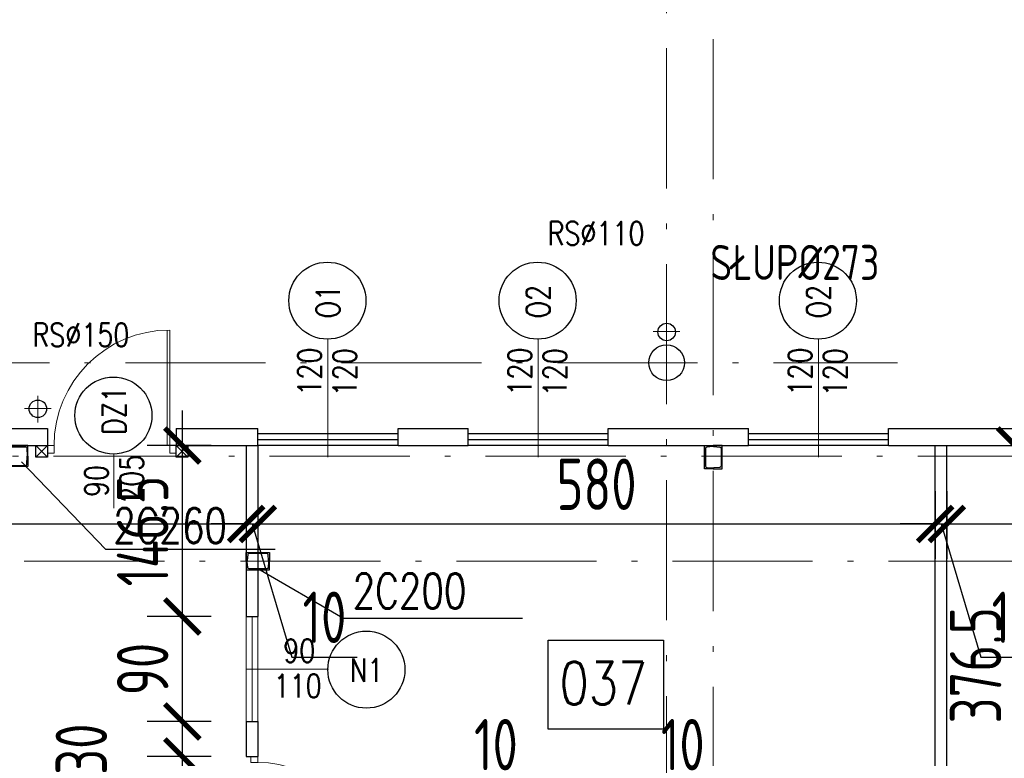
# Model space of a CAD drawing. Extents: x 153948 to 285449, y -89387 to -60195.
# Tile 59 of 108: x 254166 to 255010, y -75099 to -74466. Entities that reach past the tile are written whole.
import ezdxf
from ezdxf.enums import TextEntityAlignment as Align

# ---------------------------------------------------------------- set-up
doc = ezdxf.new("R2010")
doc.units = 0
doc.header["$LTSCALE"] = 100
doc.header["$MEASUREMENT"] = 0
doc.header["$PDMODE"] = 1
doc.linetypes.add('ACAD_ISO10W100', pattern=[18.5, 12, -3, 0.5, -3])
doc.layers.get('0').update_dxf_attribs({"linetype": 'CONTINUOUS'})
doc.layers.get('DEFPOINTS').update_dxf_attribs({"linetype": 'CONTINUOUS'})
for name, color, linetype in [('1', 2, 'CONTINUOUS'), ('DRZWI', 5, 'CONTINUOUS'), ('K-STA', 2, 'CONTINUOUS'), ('OKNA', 5, 'CONTINUOUS'), ('OPIS-POM', 2, 'CONTINUOUS'), ('R-----OP', 2, 'CONTINUOUS'), ('RYNNY', 2, 'CONTINUOUS'), ('SCIANY-GK', 11, 'CONTINUOUS'), ('TEXT', 11, 'CONTINUOUS'), ('WYMIARY', 1, 'CONTINUOUS')]:
    doc.layers.add(name, color=color, linetype=linetype)
for name, color, linetype, lineweight in [('ALUMINIUM', 5, 'CONTINUOUS', 13), ('OSIE', 8, 'ACAD_ISO10W100', 15), ('PANELE', 3, 'CONTINUOUS', 25)]:
    doc.layers.add(name, color=color, linetype=linetype, lineweight=lineweight)
doc.styles.add('DYBY-NORMALNY-0-8-N', font='ROMANS.SHX', dxfattribs={"width": 0.8})
doc.styles.add('STYLE2', font='isocp.shx', dxfattribs={"width": 0.8})
doc.styles.add('TXT3', font='SIMPLEX.SHX', dxfattribs={"width": 0.75, "height": 40})
doc.dimstyles.new('KRESKI_100', dxfattribs={"dimscale": 20, "dimtxt": 2.2, "dimasz": 1.5, "dimexe": 1.5, "dimexo": 1.5, "dimgap": 0.6, "dimtad": 1, "dimdec": 1, "dimrnd": 0.5, "dimdsep": 46, "dimtxsty": 'STYLE2', "dimblk1": 'ARCHTICK', "dimblk2": 'ARCHTICK', "dimsah": 1, "dimcen": 2.5, "dimdle": 1.5, "dimclrd": 10, "dimclre": 10, "dimclrt": 15, "dimadec": 0, "dimazin": 0, "dimtfac": 1, "dimtdec": 1, "dimtmove": 1, "dimatfit": 3, "dimldrblk": 'ARCHTICK', "dimfxl": 1.5, "dimfxlon": 1, "dimtolj": 1, "dimtzin": 0, "dimarcsym": 0})

# ---------------------------------------------------------------- blocks, each defined once
blk = doc.blocks.new('SC260X2')
at = {"layer": '1'}
for points in [[(-13, 9), (-13, 0), (-12.4, 0), (-12.08, 6.99, -0.401015), (-11.08, 7.95), (11.08, 7.95, -0.401015), (12.08, 6.99), (12.4, 0), (13, 0), (13, 9)], [(-13, -9), (-13, 0), (-12.4, 0), (-12.08, -6.99, 0.401015), (-11.08, -7.95), (11.08, -7.95, 0.401015), (12.08, -6.99), (12.4, 0), (13, 0), (13, -9)]]:
    blk.add_lwpolyline(points, format="xyb", close=True, dxfattribs=at)
blk = doc.blocks.new('SC200X2')
at = {"layer": '1'}
for points in [[(-10, 7.5), (-10, 0), (-9.7, 0, 0.391021), (-9.11, 0.55), (-8.71, 5.56, -0.391021), (-7.56, 6.62), (7.56, 6.62, -0.391021), (8.71, 5.56), (9.11, 0.55, 0.391021), (9.7, 0), (10, 0), (10, 7.5)], [(-10, -7.5), (-10, 0), (-9.7, 0, -0.391021), (-9.11, -0.55), (-8.71, -5.56, 0.391021), (-7.56, -6.62), (7.56, -6.62, 0.391021), (8.71, -5.56), (9.11, -0.55, -0.391021), (9.7, 0), (10, 0), (10, -7.5)]]:
    blk.add_lwpolyline(points, format="xyb", close=True, dxfattribs=at)
blk = doc.blocks.new('D110')
at = {"layer": 'ALUMINIUM'}
for p, q in [((0, 0), (5.5, 0)), ((0, 0), (0, -6.6)), ((5.5, -6.55), (5.5, 0)), ((104.52, 0.05), (104.52, -6.55)), ((104.52, 0.05), (110.02, 0.05)), ((110.02, 0.05), (110.02, -6.55)), ((0, -6.6), (5.5, -6.6)), ((104.52, -6.55), (102.3, -6.55)), ((102.3, -6.55), (102.3, -105.53)), ((104.5, -6.55), (104.5, -105.55)), ((104.52, -6.55), (110.02, -6.55))]:
    blk.add_line(p, q, dxfattribs=at)
blk.add_arc((104.5, -6.55), 99, 180, 270, dxfattribs=at)
blk = doc.blocks.new('O120')
at = {"layer": 'OKNA', "ltscale": 0.1}
for p, q in [((0, 10), (120, 10)), ((0, 10), (0, 0)), ((120, 10), (120, 0)), ((0, 5), (120, 5)), ((0, 0), (120, 0))]:
    blk.add_line(p, q, dxfattribs=at)
blk = doc.blocks.new('D100')
at = {"layer": 'ALUMINIUM'}
for p, q in [((0, 0), (0, -6)), ((0, 0), (5, 0)), ((5, -5.96), (5, 0)), ((95.02, 0.04), (100.02, 0.04)), ((95.02, 0.04), (95.02, -5.96)), ((100.02, 0.04), (100.02, -5.96)), ((0, -6), (5, -6)), ((95.02, -5.96), (100.02, -5.96))]:
    blk.add_line(p, q, dxfattribs=at)
at = {"layer": 'ALUMINIUM', "lineweight": 9}
blk.add_line((95, -5.96), (95, -95.96), dxfattribs=at)
blk.add_arc((95, -5.96), 90, 180, 270, dxfattribs=at)
at = {"layer": 'DEFPOINTS'}
for p, q in [((93, -5.96), (93, -95.93)), ((95.02, -5.96), (93, -5.96))]:
    blk.add_line(p, q, dxfattribs=at)
blk = doc.blocks.new('_ARCHTICK')
at = {"color": 0, "linetype": 'ByBlock', "const_width": 0.15}
blk.add_lwpolyline([(-0.5, -0.5), (0.5, 0.5)], dxfattribs=at)
blk = doc.blocks.new('*D81')
at = {"layer": 'DEFPOINTS', "color": 0, "ltscale": 0.1, "transparency": 16777216}
for p in [(260307.9, -71946.96), (248692.9, -74816.05), (260307.9, -74816.05)]:
    blk.add_point(p, dxfattribs=at)
at = {"layer": 'WYMIARY', "color": 10, "lineweight": -2, "ltscale": 0.1, "transparency": 16777216}
for p, q in [((248692.9, -71976.96), (248692.9, -71916.96)), ((260307.9, -71976.96), (260307.9, -71916.96)), ((248662.9, -71946.96), (260337.9, -71946.96))]:
    blk.add_line(p, q, dxfattribs=at)
at = {"layer": 'WYMIARY', "color": 10, "lineweight": -2, "ltscale": 0.1, "transparency": 16777216, "xscale": 30, "yscale": 30, "zscale": 30, "rotation": 180}
blk.add_blockref('_ARCHTICK', (248692.9, -71946.96), dxfattribs=at)
at = {"layer": 'WYMIARY', "color": 10, "lineweight": -2, "ltscale": 0.1, "transparency": 16777216, "xscale": 30, "yscale": 30, "zscale": 30}
blk.add_blockref('_ARCHTICK', (260307.9, -71946.96), dxfattribs=at)
at = {"layer": 'WYMIARY', "color": 15, "ltscale": 0.1, "transparency": 16777216, "insert": (254500.4, -71912.96), "char_height": 44, "attachment_point": 5, "style": 'STYLE2'}
blk.add_mtext('\\A1;11615', dxfattribs=at)
blk = doc.blocks.new('*D86')
at = {"layer": 'DEFPOINTS', "color": 0, "ltscale": 0.1, "transparency": 16777216}
for p in [(254550.4, -72026.96), (254550.4, -72106.96), (254670.4, -74816.05)]:
    blk.add_point(p, dxfattribs=at)
at = {"layer": 'WYMIARY', "color": 10, "lineweight": -2, "ltscale": 0.1, "transparency": 16777216}
for p, q in [((254550.4, -72056.96), (254550.4, -71996.96)), ((254670.4, -72056.96), (254670.4, -71996.96)), ((254700.4, -72026.96), (254520.4, -72026.96))]:
    blk.add_line(p, q, dxfattribs=at)
at = {"layer": 'WYMIARY', "color": 10, "lineweight": -2, "ltscale": 0.1, "transparency": 16777216, "xscale": 30, "yscale": 30, "zscale": 30, "rotation": 180}
blk.add_blockref('_ARCHTICK', (254550.4, -72026.96), dxfattribs=at)
at = {"layer": 'WYMIARY', "color": 10, "lineweight": -2, "ltscale": 0.1, "transparency": 16777216, "xscale": 30, "yscale": 30, "zscale": 30}
blk.add_blockref('_ARCHTICK', (254670.4, -72026.96), dxfattribs=at)
at = {"layer": 'WYMIARY', "color": 15, "ltscale": 0.1, "transparency": 16777216, "insert": (254610.4, -71992.95), "char_height": 44, "attachment_point": 5, "style": 'STYLE2'}
blk.add_mtext('\\A1;120', dxfattribs=at)
blk = doc.blocks.new('*D91')
at = {"layer": 'DEFPOINTS', "color": 0, "ltscale": 0.1, "transparency": 16777216}
for p in [(254020.4, -72026.96), (254020.4, -72106.96), (254190.4, -74816.05)]:
    blk.add_point(p, dxfattribs=at)
at = {"layer": 'WYMIARY', "color": 10, "lineweight": -2, "ltscale": 0.1, "transparency": 16777216}
for p, q in [((254020.4, -72056.96), (254020.4, -71996.96)), ((254190.4, -72056.96), (254190.4, -71996.96)), ((254220.4, -72026.96), (253990.4, -72026.96))]:
    blk.add_line(p, q, dxfattribs=at)
at = {"layer": 'WYMIARY', "color": 10, "lineweight": -2, "ltscale": 0.1, "transparency": 16777216, "xscale": 30, "yscale": 30, "zscale": 30, "rotation": 180}
blk.add_blockref('_ARCHTICK', (254020.4, -72026.96), dxfattribs=at)
at = {"layer": 'WYMIARY', "color": 10, "lineweight": -2, "ltscale": 0.1, "transparency": 16777216, "xscale": 30, "yscale": 30, "zscale": 30}
blk.add_blockref('_ARCHTICK', (254190.4, -72026.96), dxfattribs=at)
at = {"layer": 'WYMIARY', "color": 15, "ltscale": 0.1, "transparency": 16777216, "insert": (254105.4, -71992.96), "char_height": 44, "attachment_point": 5, "style": 'STYLE2'}
blk.add_mtext('\\A1;170', dxfattribs=at)
blk = doc.blocks.new('*D140')
at = {"layer": 'DEFPOINTS', "color": 0, "ltscale": 0.1, "transparency": 16777216}
for p in [(252770.4, -74839.55), (254360.4, -74839.55), (254360.4, -74897.7)]:
    blk.add_point(p, dxfattribs=at)
at = {"layer": 'WYMIARY', "color": 10, "lineweight": -2, "ltscale": 0.1, "transparency": 16777216}
for p, q in [((252770.4, -74869.55), (252770.4, -74927.7)), ((254360.4, -74869.55), (254360.4, -74927.7)), ((252740.4, -74897.7), (254390.4, -74897.7))]:
    blk.add_line(p, q, dxfattribs=at)
at = {"layer": 'WYMIARY', "color": 10, "lineweight": -2, "ltscale": 0.1, "transparency": 16777216, "xscale": 30, "yscale": 30, "zscale": 30, "rotation": 180}
blk.add_blockref('_ARCHTICK', (252770.4, -74897.7), dxfattribs=at)
at = {"layer": 'WYMIARY', "color": 10, "lineweight": -2, "ltscale": 0.1, "transparency": 16777216, "xscale": 30, "yscale": 30, "zscale": 30}
blk.add_blockref('_ARCHTICK', (254360.4, -74897.7), dxfattribs=at)
at = {"layer": 'WYMIARY', "color": 15, "ltscale": 0.1, "transparency": 16777216, "insert": (253488.69, -74838.2), "char_height": 44, "attachment_point": 5, "style": 'STYLE2'}
blk.add_mtext('\\A1;1590', dxfattribs=at)
blk = doc.blocks.new('*D141')
at = {"layer": 'DEFPOINTS', "color": 0, "ltscale": 0.1, "transparency": 16777216}
for p in [(254360.4, -74839.55), (254370.4, -74839.55), (254370.4, -74897.7)]:
    blk.add_point(p, dxfattribs=at)
at = {"layer": 'WYMIARY', "color": 10, "lineweight": -2, "ltscale": 0.1, "transparency": 16777216}
for p, q in [((254360.4, -74869.55), (254360.4, -74927.7)), ((254370.4, -74869.55), (254370.4, -74927.7)), ((254360.4, -74897.7), (254330.4, -74897.7)), ((254360.4, -74897.7), (254370.4, -74897.7)), ((254360.4, -74897.7), (254370.4, -74897.7)), ((254365.4, -74897.7), (254399.6, -75011.7)), ((254370.4, -74897.7), (254400.4, -74897.7)), ((254399.6, -75011.7), (254455.31, -75011.7))]:
    blk.add_line(p, q, dxfattribs=at)
at = {"layer": 'WYMIARY', "color": 10, "lineweight": -2, "ltscale": 0.1, "transparency": 16777216, "xscale": 30, "yscale": 30, "zscale": 30}
blk.add_blockref('_ARCHTICK', (254360.4, -74897.7), dxfattribs=at)
at = {"layer": 'WYMIARY', "color": 10, "lineweight": -2, "ltscale": 0.1, "transparency": 16777216, "xscale": 30, "yscale": 30, "zscale": 30, "rotation": 180}
blk.add_blockref('_ARCHTICK', (254370.4, -74897.7), dxfattribs=at)
at = {"layer": 'WYMIARY', "color": 15, "ltscale": 0.1, "transparency": 16777216, "insert": (254427.46, -74977.7), "char_height": 44, "attachment_point": 5, "style": 'STYLE2'}
blk.add_mtext('\\A1;10', dxfattribs=at)
blk = doc.blocks.new('*D142')
at = {"layer": 'DEFPOINTS', "color": 0, "ltscale": 0.1, "transparency": 16777216}
for p in [(254370.4, -74839.55), (254950.4, -74839.55), (254950.4, -74897.7)]:
    blk.add_point(p, dxfattribs=at)
at = {"layer": 'WYMIARY', "color": 10, "lineweight": -2, "ltscale": 0.1, "transparency": 16777216}
for p, q in [((254370.4, -74869.55), (254370.4, -74927.7)), ((254950.4, -74869.55), (254950.4, -74927.7)), ((254340.4, -74897.7), (254980.4, -74897.7))]:
    blk.add_line(p, q, dxfattribs=at)
at = {"layer": 'WYMIARY', "color": 10, "lineweight": -2, "ltscale": 0.1, "transparency": 16777216, "xscale": 30, "yscale": 30, "zscale": 30, "rotation": 180}
blk.add_blockref('_ARCHTICK', (254370.4, -74897.7), dxfattribs=at)
at = {"layer": 'WYMIARY', "color": 10, "lineweight": -2, "ltscale": 0.1, "transparency": 16777216, "xscale": 30, "yscale": 30, "zscale": 30}
blk.add_blockref('_ARCHTICK', (254950.4, -74897.7), dxfattribs=at)
at = {"layer": 'WYMIARY', "color": 15, "ltscale": 0.1, "transparency": 16777216, "insert": (254660.4, -74863.7), "char_height": 44, "attachment_point": 5, "style": 'STYLE2'}
blk.add_mtext('\\A1;580', dxfattribs=at)
blk = doc.blocks.new('*D143')
at = {"layer": 'DEFPOINTS', "color": 0, "ltscale": 0.1, "transparency": 16777216}
for p in [(254950.4, -74839.55), (254960.4, -74839.55), (254960.4, -74897.7)]:
    blk.add_point(p, dxfattribs=at)
at = {"layer": 'WYMIARY', "color": 10, "lineweight": -2, "ltscale": 0.1, "transparency": 16777216}
for p, q in [((254950.4, -74869.55), (254950.4, -74927.7)), ((254960.4, -74869.55), (254960.4, -74927.7)), ((254950.4, -74897.7), (254920.4, -74897.7)), ((254950.4, -74897.7), (254960.4, -74897.7)), ((254950.4, -74897.7), (254960.4, -74897.7)), ((254955.4, -74897.7), (254989.6, -75011.7)), ((254960.4, -74897.7), (254990.4, -74897.7)), ((254989.6, -75011.7), (255045.31, -75011.7))]:
    blk.add_line(p, q, dxfattribs=at)
at = {"layer": 'WYMIARY', "color": 10, "lineweight": -2, "ltscale": 0.1, "transparency": 16777216, "xscale": 30, "yscale": 30, "zscale": 30}
blk.add_blockref('_ARCHTICK', (254950.4, -74897.7), dxfattribs=at)
at = {"layer": 'WYMIARY', "color": 10, "lineweight": -2, "ltscale": 0.1, "transparency": 16777216, "xscale": 30, "yscale": 30, "zscale": 30, "rotation": 180}
blk.add_blockref('_ARCHTICK', (254960.4, -74897.7), dxfattribs=at)
at = {"layer": 'WYMIARY', "color": 15, "ltscale": 0.1, "transparency": 16777216, "insert": (255017.46, -74977.7), "char_height": 44, "attachment_point": 5, "style": 'STYLE2'}
blk.add_mtext('\\A1;10', dxfattribs=at)
blk = doc.blocks.new('*D144')
at = {"layer": 'DEFPOINTS', "color": 0, "ltscale": 0.1, "transparency": 16777216}
for p in [(254960.4, -74839.55), (255220.4, -74839.55), (255220.4, -74897.7)]:
    blk.add_point(p, dxfattribs=at)
at = {"layer": 'WYMIARY', "color": 10, "lineweight": -2, "ltscale": 0.1, "transparency": 16777216}
for p, q in [((254960.4, -74869.55), (254960.4, -74927.7)), ((255220.4, -74869.55), (255220.4, -74927.7)), ((254930.4, -74897.7), (255250.4, -74897.7))]:
    blk.add_line(p, q, dxfattribs=at)
at = {"layer": 'WYMIARY', "color": 10, "lineweight": -2, "ltscale": 0.1, "transparency": 16777216, "xscale": 30, "yscale": 30, "zscale": 30, "rotation": 180}
blk.add_blockref('_ARCHTICK', (254960.4, -74897.7), dxfattribs=at)
at = {"layer": 'WYMIARY', "color": 10, "lineweight": -2, "ltscale": 0.1, "transparency": 16777216, "xscale": 30, "yscale": 30, "zscale": 30}
blk.add_blockref('_ARCHTICK', (255220.4, -74897.7), dxfattribs=at)
at = {"layer": 'WYMIARY', "color": 15, "ltscale": 0.1, "transparency": 16777216, "insert": (255090.4, -74863.7), "char_height": 44, "attachment_point": 5, "style": 'STYLE2'}
blk.add_mtext('\\A1;260', dxfattribs=at)
blk = doc.blocks.new('*D171')
at = {"layer": 'DEFPOINTS', "color": 0, "ltscale": 0.1, "transparency": 16777216}
for p in [(254530.4, -75190.81), (254520.4, -75217.05), (254530.4, -75217.05)]:
    blk.add_point(p, dxfattribs=at)
at = {"layer": 'WYMIARY', "color": 10, "lineweight": -2, "ltscale": 0.1, "transparency": 16777216}
for p, q in [((254525.4, -75190.81), (254546.4, -75120.81)), ((254546.4, -75120.81), (254602.11, -75120.81)), ((254520.4, -75190.81), (254520.4, -75160.81)), ((254530.4, -75190.81), (254530.4, -75160.81)), ((254520.4, -75190.81), (254490.4, -75190.81)), ((254520.4, -75190.81), (254530.4, -75190.81)), ((254520.4, -75190.81), (254530.4, -75190.81)), ((254530.4, -75190.81), (254560.4, -75190.81))]:
    blk.add_line(p, q, dxfattribs=at)
at = {"layer": 'WYMIARY', "color": 10, "lineweight": -2, "ltscale": 0.1, "transparency": 16777216, "xscale": 30, "yscale": 30, "zscale": 30}
blk.add_blockref('_ARCHTICK', (254520.4, -75190.81), dxfattribs=at)
at = {"layer": 'WYMIARY', "color": 10, "lineweight": -2, "ltscale": 0.1, "transparency": 16777216, "xscale": 30, "yscale": 30, "zscale": 30, "rotation": 180}
blk.add_blockref('_ARCHTICK', (254530.4, -75190.81), dxfattribs=at)
at = {"layer": 'WYMIARY', "color": 15, "ltscale": 0.1, "transparency": 16777216, "insert": (254574.26, -75086.81), "char_height": 44, "attachment_point": 5, "style": 'STYLE2'}
blk.add_mtext('\\A1;10', dxfattribs=at)
blk = doc.blocks.new('*D173')
at = {"layer": 'DEFPOINTS', "color": 0, "ltscale": 0.1, "transparency": 16777216}
for p in [(254690.4, -75190.81), (254680.4, -75217.05), (254690.4, -75217.05)]:
    blk.add_point(p, dxfattribs=at)
at = {"layer": 'WYMIARY', "color": 10, "lineweight": -2, "ltscale": 0.1, "transparency": 16777216}
for p, q in [((254685.4, -75190.81), (254706.4, -75120.81)), ((254706.4, -75120.81), (254762.11, -75120.81)), ((254680.4, -75190.81), (254680.4, -75160.81)), ((254690.4, -75190.81), (254690.4, -75160.81)), ((254680.4, -75190.81), (254650.4, -75190.81)), ((254680.4, -75190.81), (254690.4, -75190.81)), ((254680.4, -75190.81), (254690.4, -75190.81)), ((254690.4, -75190.81), (254720.4, -75190.81))]:
    blk.add_line(p, q, dxfattribs=at)
at = {"layer": 'WYMIARY', "color": 10, "lineweight": -2, "ltscale": 0.1, "transparency": 16777216, "xscale": 30, "yscale": 30, "zscale": 30}
blk.add_blockref('_ARCHTICK', (254680.4, -75190.81), dxfattribs=at)
at = {"layer": 'WYMIARY', "color": 10, "lineweight": -2, "ltscale": 0.1, "transparency": 16777216, "xscale": 30, "yscale": 30, "zscale": 30, "rotation": 180}
blk.add_blockref('_ARCHTICK', (254690.4, -75190.81), dxfattribs=at)
at = {"layer": 'WYMIARY', "color": 15, "ltscale": 0.1, "transparency": 16777216, "insert": (254734.26, -75086.81), "char_height": 44, "attachment_point": 5, "style": 'STYLE2'}
blk.add_mtext('\\A1;10', dxfattribs=at)
blk = doc.blocks.new('*D176')
at = {"layer": 'DEFPOINTS', "color": 0, "ltscale": 0.1, "transparency": 16777216}
for p in [(254305.75, -75097), (254360.4, -75097), (254360.4, -75197.05)]:
    blk.add_point(p, dxfattribs=at)
at = {"layer": 'WYMIARY', "color": 10, "lineweight": -2, "ltscale": 0.1, "transparency": 16777216}
for p, q in [((254305.75, -75227.05), (254305.75, -75067)), ((254330.4, -75097), (254275.75, -75097)), ((254330.4, -75197.05), (254275.75, -75197.05))]:
    blk.add_line(p, q, dxfattribs=at)
at = {"layer": 'WYMIARY', "color": 10, "lineweight": -2, "ltscale": 0.1, "transparency": 16777216, "xscale": 30, "yscale": 30, "zscale": 30}
for p, rotation in [((254305.75, -75097), 90), ((254305.75, -75197.05), 270)]:
    blk.add_blockref('_ARCHTICK', p, dxfattribs=dict(at, rotation=rotation))
at = {"layer": 'WYMIARY', "color": 15, "ltscale": 0.1, "transparency": 16777216, "insert": (254271.75, -75147.02), "char_height": 44, "attachment_point": 5, "rotation": 90, "style": 'STYLE2'}
blk.add_mtext('\\A1;100', dxfattribs=at)
blk = doc.blocks.new('*D177')
at = {"layer": 'DEFPOINTS', "color": 0, "ltscale": 0.1, "transparency": 16777216}
for p in [(254305.75, -75067.05), (254360.4, -75067.05), (254360.4, -75097)]:
    blk.add_point(p, dxfattribs=at)
at = {"layer": 'WYMIARY', "color": 10, "lineweight": -2, "ltscale": 0.1, "transparency": 16777216}
for p, q in [((254305.75, -75127), (254305.75, -75037.05)), ((254330.4, -75067.05), (254275.75, -75067.05)), ((254330.4, -75097), (254275.75, -75097))]:
    blk.add_line(p, q, dxfattribs=at)
at = {"layer": 'WYMIARY', "color": 10, "lineweight": -2, "ltscale": 0.1, "transparency": 16777216, "xscale": 30, "yscale": 30, "zscale": 30}
for p, rotation in [((254305.75, -75067.05), 90), ((254305.75, -75097), 270)]:
    blk.add_blockref('_ARCHTICK', p, dxfattribs=dict(at, rotation=rotation))
at = {"layer": 'WYMIARY', "color": 15, "ltscale": 0.1, "transparency": 16777216, "insert": (254219.25, -75090.67), "char_height": 44, "attachment_point": 5, "rotation": 90, "style": 'STYLE2'}
blk.add_mtext('\\A1;30', dxfattribs=at)
blk = doc.blocks.new('*D178')
at = {"layer": 'DEFPOINTS', "color": 0, "ltscale": 0.1, "transparency": 16777216}
for p in [(254305.75, -74977.05), (254360.4, -74977.05), (254360.4, -75067.05)]:
    blk.add_point(p, dxfattribs=at)
at = {"layer": 'WYMIARY', "color": 10, "lineweight": -2, "ltscale": 0.1, "transparency": 16777216}
for p, q in [((254305.75, -75097.05), (254305.75, -74947.05)), ((254330.4, -74977.05), (254275.75, -74977.05)), ((254330.4, -75067.05), (254275.75, -75067.05))]:
    blk.add_line(p, q, dxfattribs=at)
at = {"layer": 'WYMIARY', "color": 10, "lineweight": -2, "ltscale": 0.1, "transparency": 16777216, "xscale": 30, "yscale": 30, "zscale": 30}
for p, rotation in [((254305.75, -74977.05), 90), ((254305.75, -75067.05), 270)]:
    blk.add_blockref('_ARCHTICK', p, dxfattribs=dict(at, rotation=rotation))
at = {"layer": 'WYMIARY', "color": 15, "ltscale": 0.1, "transparency": 16777216, "insert": (254271.75, -75022.05), "char_height": 44, "attachment_point": 5, "rotation": 90, "style": 'STYLE2'}
blk.add_mtext('\\A1;90', dxfattribs=at)
blk = doc.blocks.new('*D179')
at = {"layer": 'DEFPOINTS', "color": 0, "ltscale": 0.1, "transparency": 16777216}
for p in [(254305.75, -74830.55), (254360.4, -74830.55), (254360.4, -74977.05)]:
    blk.add_point(p, dxfattribs=at)
at = {"layer": 'WYMIARY', "color": 10, "lineweight": -2, "ltscale": 0.1, "transparency": 16777216}
for p, q in [((254305.75, -75007.05), (254305.75, -74800.55)), ((254330.4, -74830.55), (254275.75, -74830.55)), ((254330.4, -74977.05), (254275.75, -74977.05))]:
    blk.add_line(p, q, dxfattribs=at)
at = {"layer": 'WYMIARY', "color": 10, "lineweight": -2, "ltscale": 0.1, "transparency": 16777216, "xscale": 30, "yscale": 30, "zscale": 30}
for p, rotation in [((254305.75, -74830.55), 90), ((254305.75, -74977.05), 270)]:
    blk.add_blockref('_ARCHTICK', p, dxfattribs=dict(at, rotation=rotation))
at = {"layer": 'WYMIARY', "color": 15, "ltscale": 0.1, "transparency": 16777216, "insert": (254271.75, -74903.8), "char_height": 44, "attachment_point": 5, "rotation": 90, "style": 'STYLE2'}
blk.add_mtext('\\A1;146.5', dxfattribs=at)
blk = doc.blocks.new('*D183')
at = {"layer": 'DEFPOINTS', "color": 0, "ltscale": 0.1, "transparency": 16777216}
for p in [(254960.4, -74830.55), (254950.4, -75207.05), (255018.96, -75207.05)]:
    blk.add_point(p, dxfattribs=at)
at = {"layer": 'WYMIARY', "color": 10, "lineweight": -2, "ltscale": 0.1, "transparency": 16777216}
for p, q in [((255018.96, -74800.55), (255018.96, -75237.05)), ((254990.4, -74830.55), (255048.96, -74830.55)), ((254988.96, -75207.05), (255048.96, -75207.05))]:
    blk.add_line(p, q, dxfattribs=at)
at = {"layer": 'WYMIARY', "color": 10, "lineweight": -2, "ltscale": 0.1, "transparency": 16777216, "xscale": 30, "yscale": 30, "zscale": 30}
for p, rotation in [((255018.96, -74830.55), 90), ((255018.96, -75207.05), 270)]:
    blk.add_blockref('_ARCHTICK', p, dxfattribs=dict(at, rotation=rotation))
at = {"layer": 'WYMIARY', "color": 15, "ltscale": 0.1, "transparency": 16777216, "insert": (254984.96, -75018.8), "char_height": 44, "attachment_point": 5, "rotation": 90, "style": 'STYLE2'}
blk.add_mtext('\\A1;376.5', dxfattribs=at)

msp = doc.modelspace()

# ---------------------------------------------------------------- linework, layer by layer
at = {"layer": 'ALUMINIUM', "ltscale": 0.1}
for p, q in [((254360.4, -75067.05), (254360.4, -74977.05)), ((254360.4, -74977.05), (254370.43, -74977.05)), ((254365.4, -75067.05), (254365.4, -74977.05)), ((254370.4, -75067.05), (254370.4, -74977.05)), ((254360.4, -75067.05), (254370.4, -75067.05))]:
    msp.add_line(p, q, dxfattribs=at)
at = {"layer": 'K-STA', "ltscale": 0.1}
for p, q in [((254190.35, -74840.45), (254180.35, -74830.45)), ((254190.35, -74830.45), (254180.35, -74840.45)), ((254310.38, -74830.5), (254300.38, -74840.5)), ((254310.38, -74840.5), (254300.38, -74830.5))]:
    msp.add_line(p, q, dxfattribs=at)
at = {"layer": 'K-STA'}
for points in [[(254190.35, -74840.45), (254180.35, -74840.45), (254180.35, -74830.45), (254190.35, -74830.45)], [(254310.38, -74840.5), (254300.38, -74840.5), (254300.38, -74830.5), (254310.38, -74830.5)]]:
    msp.add_lwpolyline(points, close=True, dxfattribs=at)
msp.add_circle((254720.4, -74759.55), 15.3, dxfattribs=at)
at = {"layer": 'OPIS-POM'}
msp.add_lwpolyline([(254619.12, -74997.29), (254717.79, -74997.29), (254717.79, -75073.61), (254619.12, -75073.61)], close=True, dxfattribs=at)
at = {"layer": 'OSIE', "ltscale": 0.1}
for p, q in [((254720.4, -75165.16), (254720.4, -72442.49)), ((254760.4, -74482.32), (254760.4, -75469.12)), ((254720.4, -74721.45), (254720.4, -74744.25)), ((254731.8, -74732.85), (254709.01, -74732.85)), ((252036.95, -74759.55), (254918.21, -74759.55)), ((254182.04, -74810.79), (254182.04, -74787.99)), ((254170.64, -74798.89), (254193.43, -74798.89)), ((247720.4, -74839.55), (263229.19, -74839.55)), ((254170.4, -74929.55), (255405.4, -74929.55))]:
    msp.add_line(p, q, dxfattribs=at)
at = {"layer": 'PANELE', "ltscale": 0.5}
for p, q in [((254020.4, -74816.05), (254190.4, -74816.05)), ((254300.4, -74816.05), (254370.4, -74816.05)), ((254490.4, -74816.05), (254550.4, -74816.05)), ((254670.4, -74816.05), (254790.4, -74816.05)), ((254910.4, -74816.05), (259587.9, -74816.05)), ((254020.4, -74830.55), (254190.4, -74830.55)), ((254300.4, -74830.55), (254370.4, -74830.55)), ((254490.4, -74830.55), (254550.4, -74830.55)), ((254670.4, -74830.55), (254790.4, -74830.55)), ((254910.4, -74830.55), (259547.4, -74830.55))]:
    msp.add_line(p, q, dxfattribs=at)
at = {"layer": 'PANELE', "ltscale": 0.1}
for p, q in [((254190.4, -74816.05), (254190.4, -74830.55)), ((254300.4, -74816.05), (254300.4, -74830.55)), ((254370.4, -74830.55), (254370.4, -74816.05)), ((254490.4, -74830.55), (254490.4, -74816.05)), ((254550.4, -74830.55), (254550.4, -74816.05)), ((254670.4, -74830.55), (254670.4, -74816.05)), ((254790.4, -74830.55), (254790.4, -74816.05)), ((254910.4, -74830.55), (254910.4, -74816.05))]:
    msp.add_line(p, q, dxfattribs=at)
at = {"layer": 'R-----OP', "lineweight": 13}
for points in [[(254430.4, -74738.89), (254430.4, -74840.55)], [(254610.4, -74738.89), (254610.4, -74840.55)], [(254850.4, -74738.89), (254850.4, -74840.55)], [(254247.16, -74837.23), (254247.16, -74884.08)], [(254430.82, -75022.05), (254360.4, -75022.05)]]:
    msp.add_lwpolyline(points, dxfattribs=at)
at = {"layer": 'R-----OP'}
for centre in [(254429.93, -74706.39), (254609.93, -74706.39), (254849.93, -74706.39), (254246.68, -74804.8), (254463.31, -75022.52)]:
    msp.add_circle(centre, 33, dxfattribs=at)
at = {"layer": 'RYNNY', "ltscale": 0.1}
for centre in [(254720.4, -74733.21), (254182.04, -74799.02)]:
    msp.add_circle(centre, 7.5, dxfattribs=at)
at = {"layer": 'SCIANY-GK', "ltscale": 0.1}
for p, q in [((254360.4, -74830.55), (254360.4, -74977.05)), ((254370.4, -74830.55), (254370.4, -74977.05)), ((254950.4, -75527.05), (254950.4, -74830.55)), ((254960.4, -75527.05), (254960.4, -74830.55)), ((254360.4, -74977.05), (254370.4, -74977.05)), ((254360.4, -75067.05), (254370.4, -75067.05)), ((254360.4, -75067.05), (254360.4, -75097.05)), ((254370.4, -75067.05), (254370.4, -75097.05)), ((254360.4, -75097), (254370.4, -75097))]:
    msp.add_line(p, q, dxfattribs=at)
at = {"layer": 'TEXT'}
for p, q in [((254240.13, -74919.58), (254167.9, -74844.55)), ((254385.25, -74919.58), (254240.13, -74919.58)), ((254443.29, -74978.38), (254370.4, -74936.17)), ((254443.29, -74978.38), (254597.11, -74978.38))]:
    msp.add_line(p, q, dxfattribs=at)

# ---------------------------------------------------------------- block references
at = {"layer": 'ALUMINIUM', "ltscale": 0.1, "xscale": -1, "rotation": 180}
msp.add_blockref('D110', (254190.38, -74837.1), dxfattribs=at)
at = {"layer": 'DRZWI', "ltscale": 0.12, "xscale": -1, "rotation": 90}
msp.add_blockref('D100', (254364.4, -75097), dxfattribs=at)
at = {"layer": 'K-STA', "ltscale": 0.5}
msp.add_blockref('SC260X2', (254160.4, -74839.55), dxfattribs=at)
for p, rotation in [((254760.4, -74840.55), 270), ((254370.4, -74929.55), 180)]:
    msp.add_blockref('SC200X2', p, dxfattribs=dict(at, rotation=rotation))
at = {"layer": 'OKNA', "ltscale": 0.1, "rotation": 180}
for p in [(254490.4, -74820.55), (254670.4, -74820.55), (254910.4, -74820.55)]:
    msp.add_blockref('O120', p, dxfattribs=at)

# ---------------------------------------------------------------- texts
at = {"layer": 'OPIS-POM', "style": 'DYBY-NORMALNY-0-8-N', "width": 0.8}
msp.add_text('037', height=36.562, dxfattribs=at).set_placement((254666.32, -75034.11), align=Align.MIDDLE)
at = {"layer": 'R-----OP', "color": 2, "style": 'DYBY-NORMALNY-0-8-N', "width": 0.8}
for s, p in [('RS%%c110', (254660.01, -74648.7)), ('RS%%c150', (254218.88, -74735.7))]:
    msp.add_text(s, height=20, dxfattribs=at).set_placement(p, align=Align.MIDDLE)
for s, p in [('O1', (254430.45, -74707.25)), ('O2', (254610.45, -74707.25)), ('O2', (254850.45, -74707.25)), ('DZ1', (254247.35, -74800.58))]:
    msp.add_text(s, height=20, rotation=90, dxfattribs=at).set_placement(p, align=Align.MIDDLE_CENTER)
for p in [(254424.68, -74787.73), (254454.78, -74788.27), (254604.68, -74787.73), (254634.78, -74788.27), (254844.68, -74787.73), (254874.78, -74788.27)]:
    msp.add_text('120', height=20, rotation=90, dxfattribs=at).set_placement(p)
for s, p in [('205', (254262.37, -74859.02)), ('90', (254232.16, -74860.86))]:
    msp.add_text(s, height=20, rotation=90, dxfattribs=at).set_placement(p, align=Align.MIDDLE)
for s, p in [('90', (254392.13, -75016.32)), ('110', (254383.92, -75046.42))]:
    msp.add_text(s, height=20, dxfattribs=at).set_placement(p)
msp.add_text('N1', height=20, dxfattribs=at).set_placement((254463.57, -75023.05), align=Align.MIDDLE_CENTER)
at = {"layer": 'TEXT', "style": 'TXT3', "width": 0.75}
for s, p in [('SŁUP%%c273', (254757.9, -74688.65)), ('2C260', (254246.55, -74914.15)), ('2C200', (254451.58, -74970.09))]:
    msp.add_text(s, height=30, dxfattribs=at).set_placement(p)

# ---------------------------------------------------------------- dimensions: what is measured, and where the dimension line sits
at = {"layer": 'WYMIARY', "ltscale": 0.1}
for base, p1, p2, picture, middle in [((260307.9, -71946.96), (248692.9, -74816.05), (260307.9, -74816.05), '*D81', (254500.4, -71912.96)), ((254020.4, -72026.96), (254190.4, -74816.05), (254020.4, -72106.96), '*D91', (254105.4, -71992.96)), ((254550.4, -72026.96), (254670.4, -74816.05), (254550.4, -72106.96), '*D86', (254610.4, -71992.95)), ((254370.4, -74897.7), (254360.4, -74839.55), (254370.4, -74839.55), '*D141', (254411.6, -74977.7)), ((254950.4, -74897.7), (254370.4, -74839.55), (254950.4, -74839.55), '*D142', (254660.4, -74863.7)), ((254960.4, -74897.7), (254950.4, -74839.55), (254960.4, -74839.55), '*D143', (255001.6, -74977.7)), ((255220.4, -74897.7), (254960.4, -74839.55), (255220.4, -74839.55), '*D144', (255090.4, -74863.7)), ((254530.4, -75190.81), (254520.4, -75217.05), (254530.4, -75217.05), '*D171', (254558.4, -75086.81)), ((254690.4, -75190.81), (254680.4, -75217.05), (254690.4, -75217.05), '*D173', (254718.4, -75086.81))]:
    dim = msp.add_linear_dim(base=base, p1=p1, p2=p2, dimstyle='KRESKI_100', dxfattribs=at)
    dim.commit()
    dim.dimension.update_dxf_attribs({"geometry": picture, "text_midpoint": middle})
for base, p1, p2, picture, middle in [((254305.75, -74830.55), (254360.4, -74977.05), (254360.4, -74830.55), '*D179', (254271.75, -74903.8)), ((255018.96, -75207.05), (254960.4, -74830.55), (254950.4, -75207.05), '*D183', (254984.96, -75018.8)), ((254305.75, -74977.05), (254360.4, -75067.05), (254360.4, -74977.05), '*D178', (254271.75, -75022.05)), ((254305.7486, -75097.0009), (254360.4035, -75197.0458), (254360.4035, -75097.0009), '*D176', (254271.7486, -75147.0233))]:
    dim = msp.add_linear_dim(base=base, p1=p1, p2=p2, angle=90, dimstyle='KRESKI_100', dxfattribs=at)
    dim.commit()
    dim.dimension.update_dxf_attribs({"geometry": picture, "text_midpoint": middle})
dim = msp.add_linear_dim(base=(254360.4, -74897.7), p1=(252770.4, -74839.55), p2=(254360.4, -74839.55), dimstyle='KRESKI_100', dxfattribs=at)
dim.commit()
dim.dimension.update_dxf_attribs({"geometry": '*D140', "text_midpoint": (253488.69, -74872.2), "dimtype": 160})
dim = msp.add_linear_dim(base=(254305.7486, -75067.0458), p1=(254360.4035, -75097.0009), p2=(254360.4035, -75067.0458), angle=90, dimstyle='KRESKI_100', dxfattribs=at)
dim.commit()
dim.dimension.update_dxf_attribs({"geometry": '*D177', "text_midpoint": (254253.2486, -75090.6689), "dimtype": 160})

doc.saveas('drawing.dxf')
